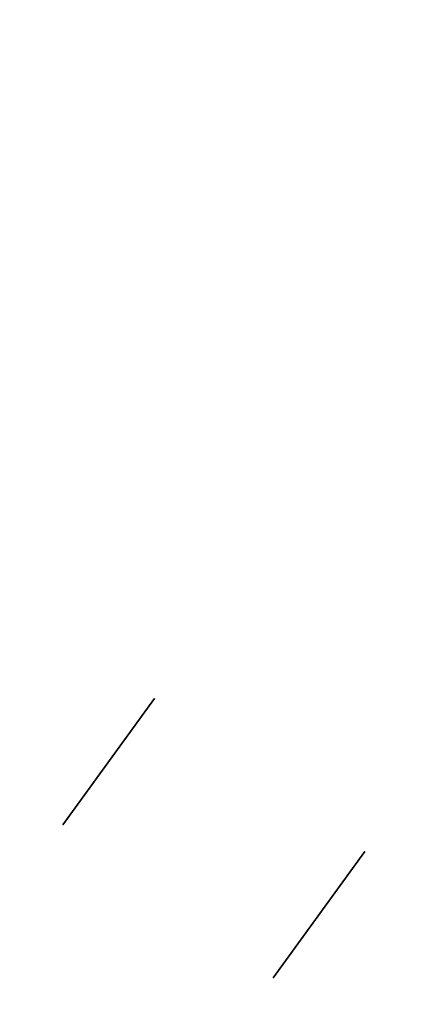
# Model space of a CAD drawing. Header units: millimetres. Extents: x 390 to 1070, y -130 to 550.
# Tile 37 of 57: x 869 to 899, y 86 to 161. Entities that reach past the tile are written whole.
import ezdxf

# ---------------------------------------------------------------- set-up
doc = ezdxf.new("R2010")
doc.units = ezdxf.units.MM

msp = doc.modelspace()

# ---------------------------------------------------------------- linework, layer by layer
at = {"extrusion": (2.27273e-05, -3.59965e-06, 1)}
for points in [[(520.774, 277.983), (518.55, 270.713), (516.578, 263.371), (514.862, 255.965), (513.402, 248.504), (512.201, 240.997), (511.26, 233.453), (510.58, 225.882), (510.162, 218.291), (510.007, 210.69), (510.115, 203.089), (510.485, 195.495), (511.117, 187.919), (512.01, 180.37), (513.164, 172.856), (514.577, 165.386), (516.247, 157.969), (518.172, 150.615), (520.351, 143.331), (522.779, 136.127), (525.455, 129.012), (528.376, 121.993), (531.537, 115.079), (534.935, 108.278), (538.566, 101.599), (542.425, 95.049), (546.509, 88.637), (550.812, 82.369), (555.328, 76.254), (560.053, 70.299), (564.982, 64.51), (570.107, 58.896), (575.423, 53.461), (580.924, 48.214), (586.603, 43.159), (592.453, 38.304), (598.467, 33.654), (604.638, 29.215), (610.959, 24.991), (617.423, 20.989), (624.02, 17.212), (630.744, 13.665), (637.587, 10.352), (644.54, 7.279), (651.595, 4.447), (658.744, 1.86), (665.978, -0.478), (673.288, -2.564), (680.667, -4.397), (688.103, -5.974), (695.591, -7.292), (703.119, -8.352), (710.679, -9.15), (718.262, -9.687), (725.859, -9.962), (733.462, -9.974), (741.06, -9.723), (748.645, -9.21), (756.207, -8.435), (763.739, -7.399), (771.23, -6.104), (778.672, -4.551), (786.056, -2.741), (793.373, -0.678), (800.614, 1.637), (807.771, 4.201), (814.835, 7.011), (821.797, 10.063), (828.65, 13.354), (835.386, 16.88), (841.995, 20.636), (848.471, 24.618), (854.805, 28.822), (860.991, 33.242), (867.019, 37.873), (872.885, 42.71), (878.579, 47.746), (884.097, 52.976), (889.43, 58.394), (894.573, 63.993), (899.519, 69.766), (904.263, 75.706), (908.799, 81.807), (913.121, 88.061), (917.225, 94.461), (921.105, 100.998), (924.757, 107.666), (928.176, 114.456), (931.359, 121.36), (934.301, 128.369), (937, 135.477), (939.451, 142.673), (941.652, 149.95), (943.601, 157.298), (945.294, 164.709), (946.73, 172.175), (947.908, 179.685), (948.825, 187.232), (949.481, 194.806), (949.875, 202.398), (950.006, 209.999)], [(520.766, 277.984), (518.542, 270.714), (516.57, 263.372), (514.854, 255.966), (513.394, 248.505), (512.193, 240.999), (511.252, 233.455), (510.572, 225.883), (510.154, 218.292), (509.999, 210.691), (510.107, 203.09), (510.477, 195.497), (511.109, 187.921), (512.003, 180.371), (513.156, 172.857), (514.569, 165.387), (516.239, 157.971), (518.164, 150.616), (520.343, 143.333), (522.771, 136.129), (525.447, 129.013), (528.368, 121.994), (531.529, 115.08), (534.927, 108.279), (538.558, 101.6), (542.417, 95.051), (546.501, 88.638), (550.804, 82.371), (555.32, 76.256), (560.046, 70.3), (564.974, 64.512), (570.099, 58.897), (575.415, 53.462), (580.916, 48.215), (586.595, 43.161), (592.445, 38.306), (598.459, 33.656), (604.63, 29.216), (610.952, 24.992), (617.415, 20.99), (624.012, 17.213), (630.737, 13.666), (637.579, 10.354), (644.532, 7.28), (651.588, 4.448), (658.736, 1.862), (665.97, -0.476), (673.281, -2.563), (680.659, -4.396), (688.096, -5.972), (695.583, -7.291), (703.111, -8.35), (710.671, -9.149), (718.254, -9.686), (725.852, -9.961), (733.454, -9.973), (741.052, -9.722), (748.637, -9.209), (756.2, -8.434), (763.731, -7.398), (771.222, -6.103), (778.664, -4.55), (786.048, -2.74), (793.365, -0.676), (800.606, 1.639), (807.763, 4.203), (814.827, 7.012), (821.789, 10.064), (828.642, 13.355), (835.378, 16.881), (841.987, 20.637), (848.463, 24.619), (854.797, 28.823), (860.983, 33.243), (867.011, 37.874), (872.877, 42.711), (878.571, 47.747), (884.089, 52.978), (889.422, 58.395), (894.565, 63.994), (899.511, 69.767), (904.255, 75.708), (908.791, 81.808), (913.113, 88.062), (917.217, 94.462), (921.097, 100.999), (924.749, 107.667), (928.168, 114.457), (931.351, 121.361), (934.294, 128.371), (936.992, 135.478), (939.443, 142.674), (941.644, 149.951), (943.593, 157.299), (945.286, 164.711), (946.722, 172.176), (947.9, 179.686), (948.817, 187.233), (949.473, 194.807), (949.867, 202.399), (949.998, 210)]]:
    msp.add_lwpolyline(points, dxfattribs=at)
at = {"extrusion": (-2.27273e-05, 3.59965e-06, 1)}
for points in [[(949.994, 210.001), (949.863, 202.4), (949.469, 194.808), (948.813, 187.234), (947.896, 179.687), (946.718, 172.177), (945.282, 164.711), (943.589, 157.3), (941.64, 149.951), (939.439, 142.675), (936.988, 135.479), (934.29, 128.371), (931.347, 121.362), (928.164, 114.458), (924.745, 107.668), (921.093, 101), (917.213, 94.463), (913.109, 88.063), (908.787, 81.809), (904.251, 75.708), (899.507, 69.768), (894.561, 63.995), (889.418, 58.396), (884.085, 52.978), (878.567, 47.748), (872.873, 42.712), (867.007, 37.875), (860.979, 33.244), (854.793, 28.824), (848.459, 24.62), (841.983, 20.638), (835.374, 16.881), (828.638, 13.356), (821.785, 10.065), (814.823, 7.013), (807.759, 4.203), (800.602, 1.639), (793.361, -0.676), (786.044, -2.739), (778.66, -4.549), (771.218, -6.102), (763.727, -7.398), (756.196, -8.433), (748.633, -9.208), (741.048, -9.721), (733.45, -9.972), (725.848, -9.96), (718.25, -9.685), (710.667, -9.148), (703.107, -8.35), (695.579, -7.291), (688.092, -5.972), (680.655, -4.395), (673.277, -2.562), (665.966, -0.476), (658.732, 1.862), (651.584, 4.449), (644.528, 7.28), (637.575, 10.354), (630.733, 13.667), (624.008, 17.213), (617.411, 20.99), (610.948, 24.993), (604.626, 29.217), (598.455, 33.656), (592.441, 38.306), (586.591, 43.161), (580.912, 48.216), (575.411, 53.463), (570.095, 58.897), (564.97, 64.512), (560.042, 70.301), (555.316, 76.256), (550.8, 82.371), (546.497, 88.639), (542.413, 95.051), (538.554, 101.601), (534.923, 108.28), (531.525, 115.081), (528.364, 121.995), (525.443, 129.014), (522.767, 136.129), (520.339, 143.333), (518.16, 150.617), (516.235, 157.971), (514.565, 165.388), (513.152, 172.858), (511.999, 180.372), (511.105, 187.921), (510.473, 195.497), (510.103, 203.091), (509.995, 210.692), (510.15, 218.293), (510.568, 225.884), (511.248, 233.455), (512.189, 240.999), (513.39, 248.506), (514.85, 255.967), (516.566, 263.373), (518.538, 270.715), (520.762, 277.985)], [(950.002, 210), (949.871, 202.399), (949.477, 194.806), (948.821, 187.233), (947.904, 179.686), (946.726, 172.175), (945.29, 164.71), (943.597, 157.299), (941.648, 149.95), (939.447, 142.674), (936.996, 135.477), (934.297, 128.37), (931.355, 121.36), (928.172, 114.456), (924.753, 107.666), (921.101, 100.999), (917.221, 94.461), (913.117, 88.062), (908.795, 81.808), (904.259, 75.707), (899.515, 69.766), (894.569, 63.993), (889.426, 58.395), (884.093, 52.977), (878.575, 47.747), (872.881, 42.71), (867.015, 37.874), (860.987, 33.243), (854.801, 28.822), (848.467, 24.619), (841.991, 20.636), (835.382, 16.88), (828.646, 13.355), (821.793, 10.064), (814.831, 7.012), (807.767, 4.202), (800.61, 1.638), (793.369, -0.677), (786.052, -2.741), (778.668, -4.55), (771.226, -6.104), (763.735, -7.399), (756.203, -8.435), (748.641, -9.209), (741.056, -9.722), (733.458, -9.973), (725.855, -9.961), (718.258, -9.687), (710.675, -9.15), (703.115, -8.351), (695.587, -7.292), (688.099, -5.973), (680.663, -4.396), (673.284, -2.564), (665.974, -0.477), (658.74, 1.861), (651.591, 4.447), (644.536, 7.279), (637.583, 10.353), (630.74, 13.665), (624.016, 17.212), (617.419, 20.989), (610.955, 24.992), (604.634, 29.215), (598.463, 33.655), (592.449, 38.305), (586.599, 43.16), (580.92, 48.214), (575.419, 53.462), (570.103, 58.896), (564.978, 64.511), (560.049, 70.3), (555.324, 76.255), (550.808, 82.37), (546.505, 88.638), (542.421, 95.05), (538.562, 101.6), (534.931, 108.279), (531.533, 115.079), (528.372, 121.993), (525.451, 129.012), (522.775, 136.128), (520.347, 143.332), (518.168, 150.615), (516.243, 157.97), (514.573, 165.386), (513.16, 172.856), (512.006, 180.371), (511.113, 187.92), (510.481, 195.496), (510.111, 203.089), (510.003, 210.691), (510.158, 218.292), (510.576, 225.882), (511.256, 233.454), (512.197, 240.998), (513.398, 248.505), (514.858, 255.966), (516.574, 263.371), (518.546, 270.714), (520.77, 277.983)]]:
    msp.add_lwpolyline(points, dxfattribs=at)
for points in [[(879.15, 109.053), (872.096, 99.345)], [(872.096, 99.345), (879.15, 109.053)], [(872.096, 99.345), (879.15, 109.053)], [(872.096, 99.345), (879.15, 109.053)], [(879.15, 109.053), (872.096, 99.345)], [(879.15, 109.053), (872.096, 99.345)], [(888.277, 87.589), (895.33, 97.297)], [(888.277, 87.589), (895.33, 97.297)], [(888.277, 87.589), (895.33, 97.297)], [(888.277, 87.589), (895.33, 97.297)], [(888.277, 87.589), (895.33, 97.297)], [(888.277, 87.589), (895.33, 97.297)], [(895.33, 97.297), (888.277, 87.589)], [(895.33, 97.297), (888.277, 87.589)], [(895.33, 97.297), (888.277, 87.589)]]:
    msp.add_lwpolyline(points)
at = {"extrusion": (1, 0, 0)}
for points in [[(109.053, -348.005), (109.053, -398.005)], [(109.053, 221.995), (109.053, 171.995)], [(104.199, 221.995), (104.199, 171.995)], [(104.199, -348.005), (104.199, -398.005)], [(99.345, 171.995), (99.345, 221.995)], [(99.345, -398.005), (99.345, -348.005)], [(97.297, 251.995), (97.297, 241.995)], [(97.297, -418.005), (97.297, -428.005)], [(92.443, 251.995), (92.443, 241.995)], [(92.443, -418.005), (92.443, -428.005)], [(87.589, 241.995), (87.589, 251.995)], [(87.589, -428.005), (87.589, -418.005)]]:
    msp.add_lwpolyline(points, dxfattribs=at)
at = {"extrusion": (0.587785, 0.809017, -3.98784e-15)}
msp.add_lwpolyline([(-667.148, -328.005), (-666.465, -328.017), (-665.783, -328.052), (-665.102, -328.11), (-664.424, -328.191), (-663.749, -328.296), (-663.078, -328.423), (-662.412, -328.574), (-661.752, -328.747), (-661.097, -328.942), (-660.45, -329.16), (-659.81, -329.399), (-659.179, -329.661), (-658.558, -329.944), (-657.946, -330.247), (-657.345, -330.572), (-656.756, -330.917), (-656.178, -331.281), (-655.614, -331.666), (-655.063, -332.069), (-654.526, -332.491), (-654.003, -332.931), (-653.496, -333.388), (-653.005, -333.863), (-652.531, -334.354), (-652.073, -334.861), (-651.633, -335.383), (-651.211, -335.92), (-650.808, -336.471), (-650.424, -337.036), (-650.059, -337.613), (-649.714, -338.203), (-649.39, -338.804), (-649.086, -339.415), (-648.803, -340.037), (-648.542, -340.668), (-648.302, -341.307), (-648.085, -341.955), (-647.889, -342.609), (-647.716, -343.27), (-647.566, -343.936), (-647.438, -344.607), (-647.334, -345.282), (-647.252, -345.96), (-647.194, -346.64), (-647.159, -347.322), (-647.148, -348.005)], dxfattribs=at)
at = {"extrusion": (0.587785, 0.809017, 6.9211e-15)}
msp.add_lwpolyline([(-647.148, 171.995), (-647.159, 171.312), (-647.194, 170.63), (-647.252, 169.95), (-647.334, 169.272), (-647.438, 168.597), (-647.566, 167.926), (-647.716, 167.26), (-647.889, 166.599), (-648.085, 165.945), (-648.302, 165.297), (-648.542, 164.658), (-648.803, 164.027), (-649.086, 163.405), (-649.39, 162.794), (-649.714, 162.193), (-650.059, 161.603), (-650.424, 161.026), (-650.808, 160.461), (-651.211, 159.91), (-651.633, 159.373), (-652.073, 158.851), (-652.531, 158.344), (-653.005, 157.853), (-653.496, 157.378), (-654.003, 156.921), (-654.526, 156.481), (-655.063, 156.059), (-655.614, 155.656), (-656.178, 155.271), (-656.756, 154.907), (-657.345, 154.562), (-657.946, 154.237), (-658.558, 153.934), (-659.179, 153.651), (-659.81, 153.389), (-660.45, 153.15), (-661.097, 152.932), (-661.752, 152.737), (-662.412, 152.564), (-663.078, 152.413), (-663.749, 152.286), (-664.424, 152.181), (-665.102, 152.1), (-665.783, 152.042), (-666.465, 152.007), (-667.148, 151.995)], dxfattribs=at)
at = {"extrusion": (0.587785, 0.809017, 5.61593e-15)}
msp.add_lwpolyline([(-667.148, 241.995), (-666.465, 241.983), (-665.783, 241.948), (-665.102, 241.89), (-664.424, 241.809), (-663.749, 241.704), (-663.078, 241.577), (-662.412, 241.426), (-661.752, 241.253), (-661.097, 241.058), (-660.45, 240.84), (-659.81, 240.601), (-659.179, 240.339), (-658.558, 240.056), (-657.946, 239.753), (-657.345, 239.428), (-656.756, 239.083), (-656.178, 238.719), (-655.614, 238.334), (-655.063, 237.931), (-654.526, 237.509), (-654.003, 237.069), (-653.496, 236.612), (-653.005, 236.137), (-652.531, 235.646), (-652.073, 235.139), (-651.633, 234.617), (-651.211, 234.08), (-650.808, 233.529), (-650.424, 232.964), (-650.059, 232.387), (-649.714, 231.797), (-649.39, 231.196), (-649.086, 230.585), (-648.803, 229.963), (-648.542, 229.332), (-648.302, 228.693), (-648.085, 228.045), (-647.889, 227.391), (-647.716, 226.73), (-647.566, 226.064), (-647.438, 225.393), (-647.334, 224.718), (-647.252, 224.04), (-647.194, 223.36), (-647.159, 222.678), (-647.148, 221.995)], dxfattribs=at)
at = {"extrusion": (0.587785, 0.809017, -1.74771e-14)}
msp.add_lwpolyline([(-647.148, -398.005), (-647.159, -398.688), (-647.194, -399.37), (-647.252, -400.05), (-647.334, -400.728), (-647.438, -401.403), (-647.566, -402.074), (-647.716, -402.74), (-647.889, -403.401), (-648.085, -404.055), (-648.302, -404.703), (-648.542, -405.342), (-648.803, -405.973), (-649.086, -406.595), (-649.39, -407.206), (-649.714, -407.807), (-650.059, -408.397), (-650.424, -408.974), (-650.808, -409.539), (-651.211, -410.09), (-651.633, -410.627), (-652.073, -411.149), (-652.531, -411.656), (-653.005, -412.147), (-653.496, -412.622), (-654.003, -413.079), (-654.526, -413.519), (-655.063, -413.941), (-655.614, -414.344), (-656.178, -414.729), (-656.756, -415.093), (-657.345, -415.438), (-657.946, -415.763), (-658.558, -416.066), (-659.179, -416.349), (-659.81, -416.611), (-660.45, -416.85), (-661.097, -417.068), (-661.752, -417.263), (-662.412, -417.436), (-663.078, -417.587), (-663.749, -417.714), (-664.424, -417.819), (-665.102, -417.9), (-665.783, -417.958), (-666.465, -417.993), (-667.148, -418.005)], dxfattribs=at)
at = {"extrusion": (0.587785, 0.809017, 4.72804e-16)}
msp.add_lwpolyline([(-667.148, -328.005), (-666.465, -328.017), (-665.783, -328.052), (-665.102, -328.11), (-664.424, -328.191), (-663.749, -328.296), (-663.078, -328.423), (-662.412, -328.574), (-661.752, -328.747), (-661.097, -328.942), (-660.45, -329.16), (-659.81, -329.399), (-659.179, -329.661), (-658.558, -329.944), (-657.946, -330.247), (-657.345, -330.572), (-656.756, -330.917), (-656.178, -331.281), (-655.614, -331.666), (-655.063, -332.069), (-654.526, -332.491), (-654.003, -332.931), (-653.496, -333.388), (-653.005, -333.863), (-652.531, -334.354), (-652.073, -334.861), (-651.633, -335.383), (-651.211, -335.92), (-650.808, -336.471), (-650.424, -337.036), (-650.059, -337.613), (-649.714, -338.203), (-649.39, -338.804), (-649.086, -339.415), (-648.803, -340.037), (-648.542, -340.668), (-648.302, -341.307), (-648.085, -341.955), (-647.889, -342.609), (-647.716, -343.27), (-647.566, -343.936), (-647.438, -344.607), (-647.334, -345.282), (-647.252, -345.96), (-647.194, -346.64), (-647.159, -347.322), (-647.148, -348.005)], dxfattribs=at)
at = {"extrusion": (0.587785, 0.809017, 5.40072e-15)}
msp.add_lwpolyline([(-647.148, 171.995), (-647.159, 171.312), (-647.194, 170.63), (-647.252, 169.95), (-647.334, 169.272), (-647.438, 168.597), (-647.566, 167.926), (-647.716, 167.26), (-647.889, 166.599), (-648.085, 165.945), (-648.302, 165.297), (-648.542, 164.658), (-648.803, 164.027), (-649.086, 163.405), (-649.39, 162.794), (-649.714, 162.193), (-650.059, 161.603), (-650.424, 161.026), (-650.808, 160.461), (-651.211, 159.91), (-651.633, 159.373), (-652.073, 158.851), (-652.531, 158.344), (-653.005, 157.853), (-653.496, 157.378), (-654.003, 156.921), (-654.526, 156.481), (-655.063, 156.059), (-655.614, 155.656), (-656.178, 155.271), (-656.756, 154.907), (-657.345, 154.562), (-657.946, 154.237), (-658.558, 153.934), (-659.179, 153.651), (-659.81, 153.389), (-660.45, 153.15), (-661.097, 152.932), (-661.752, 152.737), (-662.412, 152.564), (-663.078, 152.413), (-663.749, 152.286), (-664.424, 152.181), (-665.102, 152.1), (-665.783, 152.042), (-666.465, 152.007), (-667.148, 151.995)], dxfattribs=at)
at = {"extrusion": (0.587785, 0.809017, -2.49174e-15)}
msp.add_lwpolyline([(-667.148, 241.995), (-666.465, 241.983), (-665.783, 241.948), (-665.102, 241.89), (-664.424, 241.809), (-663.749, 241.704), (-663.078, 241.577), (-662.412, 241.426), (-661.752, 241.253), (-661.097, 241.058), (-660.45, 240.84), (-659.81, 240.601), (-659.179, 240.339), (-658.558, 240.056), (-657.946, 239.753), (-657.345, 239.428), (-656.756, 239.083), (-656.178, 238.719), (-655.614, 238.334), (-655.063, 237.931), (-654.526, 237.509), (-654.003, 237.069), (-653.496, 236.612), (-653.005, 236.137), (-652.531, 235.646), (-652.073, 235.139), (-651.633, 234.617), (-651.211, 234.08), (-650.808, 233.529), (-650.424, 232.964), (-650.059, 232.387), (-649.714, 231.797), (-649.39, 231.196), (-649.086, 230.585), (-648.803, 229.963), (-648.542, 229.332), (-648.302, 228.693), (-648.085, 228.045), (-647.889, 227.391), (-647.716, 226.73), (-647.566, 226.064), (-647.438, 225.393), (-647.334, 224.718), (-647.252, 224.04), (-647.194, 223.36), (-647.159, 222.678), (-647.148, 221.995)], dxfattribs=at)
at = {"extrusion": (0.587785, 0.809017, 1.76169e-15)}
msp.add_lwpolyline([(-647.148, -398.005), (-647.159, -398.688), (-647.194, -399.37), (-647.252, -400.05), (-647.334, -400.728), (-647.438, -401.403), (-647.566, -402.074), (-647.716, -402.74), (-647.889, -403.401), (-648.085, -404.055), (-648.302, -404.703), (-648.542, -405.342), (-648.803, -405.973), (-649.086, -406.595), (-649.39, -407.206), (-649.714, -407.807), (-650.059, -408.397), (-650.424, -408.974), (-650.808, -409.539), (-651.211, -410.09), (-651.633, -410.627), (-652.073, -411.149), (-652.531, -411.656), (-653.005, -412.147), (-653.496, -412.622), (-654.003, -413.079), (-654.526, -413.519), (-655.063, -413.941), (-655.614, -414.344), (-656.178, -414.729), (-656.756, -415.093), (-657.345, -415.438), (-657.946, -415.763), (-658.558, -416.066), (-659.179, -416.349), (-659.81, -416.611), (-660.45, -416.85), (-661.097, -417.068), (-661.752, -417.263), (-662.412, -417.436), (-663.078, -417.587), (-663.749, -417.714), (-664.424, -417.819), (-665.102, -417.9), (-665.783, -417.958), (-666.465, -417.993), (-667.148, -418.005)], dxfattribs=at)
at = {"extrusion": (0.587785, 0.809017, 7.108e-15)}
msp.add_lwpolyline([(-647.148, -348.005), (-647.159, -347.322), (-647.194, -346.64), (-647.252, -345.96), (-647.334, -345.282), (-647.438, -344.607), (-647.566, -343.936), (-647.716, -343.27), (-647.889, -342.609), (-648.085, -341.955), (-648.302, -341.307), (-648.542, -340.668), (-648.803, -340.037), (-649.086, -339.415), (-649.39, -338.804), (-649.714, -338.203), (-650.059, -337.613), (-650.424, -337.036), (-650.808, -336.471), (-651.211, -335.92), (-651.633, -335.383), (-652.073, -334.861), (-652.531, -334.354), (-653.005, -333.863), (-653.496, -333.388), (-654.003, -332.931), (-654.526, -332.491), (-655.063, -332.069), (-655.614, -331.666), (-656.178, -331.281), (-656.756, -330.917), (-657.345, -330.572), (-657.946, -330.247), (-658.558, -329.944), (-659.179, -329.661), (-659.81, -329.399), (-660.45, -329.16), (-661.097, -328.942), (-661.752, -328.747), (-662.412, -328.574), (-663.078, -328.423), (-663.749, -328.296), (-664.424, -328.191), (-665.102, -328.11), (-665.783, -328.052), (-666.465, -328.017), (-667.148, -328.005)], dxfattribs=at)
at = {"extrusion": (0.587785, 0.809017, 5.29459e-15)}
msp.add_lwpolyline([(-667.148, 151.995), (-666.465, 152.007), (-665.783, 152.042), (-665.102, 152.1), (-664.424, 152.181), (-663.749, 152.286), (-663.078, 152.413), (-662.412, 152.564), (-661.752, 152.737), (-661.097, 152.932), (-660.45, 153.15), (-659.81, 153.389), (-659.179, 153.651), (-658.558, 153.934), (-657.946, 154.237), (-657.345, 154.562), (-656.756, 154.907), (-656.178, 155.271), (-655.614, 155.656), (-655.063, 156.059), (-654.526, 156.481), (-654.003, 156.921), (-653.496, 157.378), (-653.005, 157.853), (-652.531, 158.344), (-652.073, 158.851), (-651.633, 159.373), (-651.211, 159.91), (-650.808, 160.461), (-650.424, 161.026), (-650.059, 161.603), (-649.714, 162.193), (-649.39, 162.794), (-649.086, 163.405), (-648.803, 164.027), (-648.542, 164.658), (-648.302, 165.297), (-648.085, 165.945), (-647.889, 166.599), (-647.716, 167.26), (-647.566, 167.926), (-647.438, 168.597), (-647.334, 169.272), (-647.252, 169.95), (-647.194, 170.63), (-647.159, 171.312), (-647.148, 171.995)], dxfattribs=at)
at = {"extrusion": (0.587785, 0.809017, 1.76449e-14)}
msp.add_lwpolyline([(-647.148, 221.995), (-647.159, 222.678), (-647.194, 223.36), (-647.252, 224.04), (-647.334, 224.718), (-647.438, 225.393), (-647.566, 226.064), (-647.716, 226.73), (-647.889, 227.391), (-648.085, 228.045), (-648.302, 228.693), (-648.542, 229.332), (-648.803, 229.963), (-649.086, 230.585), (-649.39, 231.196), (-649.714, 231.797), (-650.059, 232.387), (-650.424, 232.964), (-650.808, 233.529), (-651.211, 234.08), (-651.633, 234.617), (-652.073, 235.139), (-652.531, 235.646), (-653.005, 236.137), (-653.496, 236.612), (-654.003, 237.069), (-654.526, 237.509), (-655.063, 237.931), (-655.614, 238.334), (-656.178, 238.719), (-656.756, 239.083), (-657.345, 239.428), (-657.946, 239.753), (-658.558, 240.056), (-659.179, 240.339), (-659.81, 240.601), (-660.45, 240.84), (-661.097, 241.058), (-661.752, 241.253), (-662.412, 241.426), (-663.078, 241.577), (-663.749, 241.704), (-664.424, 241.809), (-665.102, 241.89), (-665.783, 241.948), (-666.465, 241.983), (-667.148, 241.995)], dxfattribs=at)
at = {"extrusion": (0.587785, 0.809017, 1.49423e-15)}
msp.add_lwpolyline([(-667.148, -418.005), (-666.465, -417.993), (-665.783, -417.958), (-665.102, -417.9), (-664.424, -417.819), (-663.749, -417.714), (-663.078, -417.587), (-662.412, -417.436), (-661.752, -417.263), (-661.097, -417.068), (-660.45, -416.85), (-659.81, -416.611), (-659.179, -416.349), (-658.558, -416.066), (-657.946, -415.763), (-657.345, -415.438), (-656.756, -415.093), (-656.178, -414.729), (-655.614, -414.344), (-655.063, -413.941), (-654.526, -413.519), (-654.003, -413.079), (-653.496, -412.622), (-653.005, -412.147), (-652.531, -411.656), (-652.073, -411.149), (-651.633, -410.627), (-651.211, -410.09), (-650.808, -409.539), (-650.424, -408.974), (-650.059, -408.397), (-649.714, -407.807), (-649.39, -407.206), (-649.086, -406.595), (-648.803, -405.973), (-648.542, -405.342), (-648.302, -404.703), (-648.085, -404.055), (-647.889, -403.401), (-647.716, -402.74), (-647.566, -402.074), (-647.438, -401.403), (-647.334, -400.728), (-647.252, -400.05), (-647.194, -399.37), (-647.159, -398.688), (-647.148, -398.005)], dxfattribs=at)
at = {"extrusion": (0.587785, 0.809017, 3.14196e-15)}
msp.add_lwpolyline([(-707.148, -288.005), (-707.124, -289.371), (-707.054, -290.735), (-706.938, -292.096), (-706.775, -293.452), (-706.566, -294.801), (-706.311, -296.143), (-706.01, -297.476), (-705.664, -298.797), (-705.273, -300.106), (-704.838, -301.4), (-704.359, -302.679), (-703.836, -303.941), (-703.27, -305.184), (-702.663, -306.408), (-702.014, -307.609), (-701.324, -308.788), (-700.595, -309.943), (-699.826, -311.072), (-699.02, -312.174), (-698.176, -313.249), (-697.296, -314.293), (-696.381, -315.307), (-695.432, -316.289), (-694.45, -317.238), (-693.436, -318.154), (-692.391, -319.033), (-691.317, -319.877), (-690.215, -320.684), (-689.086, -321.452), (-687.931, -322.182), (-686.752, -322.871), (-685.55, -323.52), (-684.327, -324.128), (-683.084, -324.693), (-681.822, -325.216), (-680.543, -325.695), (-679.248, -326.131), (-677.939, -326.522), (-676.618, -326.868), (-675.286, -327.168), (-673.944, -327.423), (-672.594, -327.632), (-671.238, -327.795), (-669.877, -327.912), (-668.513, -327.982), (-667.148, -328.005)], dxfattribs=at)
at = {"extrusion": (0.587785, 0.809017, -5.11864e-16)}
msp.add_lwpolyline([(-667.148, 151.995), (-668.513, 151.972), (-669.877, 151.902), (-671.238, 151.785), (-672.594, 151.622), (-673.944, 151.413), (-675.286, 151.158), (-676.618, 150.858), (-677.939, 150.512), (-679.248, 150.121), (-680.543, 149.685), (-681.822, 149.206), (-683.084, 148.683), (-684.327, 148.118), (-685.55, 147.51), (-686.752, 146.861), (-687.931, 146.172), (-689.086, 145.442), (-690.215, 144.674), (-691.317, 143.867), (-692.391, 143.023), (-693.436, 142.144), (-694.45, 141.228), (-695.432, 140.279), (-696.381, 139.297), (-697.296, 138.283), (-698.176, 137.239), (-699.02, 136.164), (-699.826, 135.062), (-700.595, 133.933), (-701.324, 132.778), (-702.014, 131.599), (-702.663, 130.398), (-703.27, 129.174), (-703.836, 127.931), (-704.359, 126.669), (-704.838, 125.39), (-705.273, 124.096), (-705.664, 122.787), (-706.01, 121.466), (-706.311, 120.133), (-706.566, 118.791), (-706.775, 117.442), (-706.938, 116.086), (-707.054, 114.725), (-707.124, 113.361), (-707.148, 111.995)], dxfattribs=at)
at = {"extrusion": (0.587785, 0.809017, 1.9086e-16)}
msp.add_lwpolyline([(-687.148, 271.995), (-686.465, 271.983), (-685.783, 271.948), (-685.102, 271.89), (-684.424, 271.809), (-683.749, 271.704), (-683.078, 271.577), (-682.412, 271.426), (-681.752, 271.253), (-681.097, 271.058), (-680.45, 270.84), (-679.81, 270.601), (-679.179, 270.339), (-678.558, 270.056), (-677.946, 269.753), (-677.345, 269.428), (-676.756, 269.083), (-676.178, 268.719), (-675.614, 268.334), (-675.063, 267.931), (-674.526, 267.509), (-674.003, 267.069), (-673.496, 266.612), (-673.005, 266.137), (-672.531, 265.646), (-672.073, 265.139), (-671.633, 264.617), (-671.211, 264.08), (-670.808, 263.529), (-670.424, 262.964), (-670.059, 262.387), (-669.714, 261.797), (-669.39, 261.196), (-669.086, 260.585), (-668.803, 259.963), (-668.542, 259.332), (-668.302, 258.693), (-668.085, 258.045), (-667.889, 257.391), (-667.716, 256.73), (-667.566, 256.064), (-667.438, 255.393), (-667.334, 254.718), (-667.252, 254.04), (-667.194, 253.36), (-667.159, 252.678), (-667.148, 251.995)], dxfattribs=at)
at = {"extrusion": (0.587785, 0.809017, -1.77061e-15)}
msp.add_lwpolyline([(-667.148, -428.005), (-667.159, -428.688), (-667.194, -429.37), (-667.252, -430.05), (-667.334, -430.728), (-667.438, -431.403), (-667.566, -432.074), (-667.716, -432.74), (-667.889, -433.401), (-668.085, -434.055), (-668.302, -434.703), (-668.542, -435.342), (-668.803, -435.973), (-669.086, -436.595), (-669.39, -437.206), (-669.714, -437.807), (-670.059, -438.397), (-670.424, -438.974), (-670.808, -439.539), (-671.211, -440.09), (-671.633, -440.627), (-672.073, -441.149), (-672.531, -441.656), (-673.005, -442.147), (-673.496, -442.622), (-674.003, -443.079), (-674.526, -443.519), (-675.063, -443.941), (-675.614, -444.344), (-676.178, -444.729), (-676.756, -445.093), (-677.345, -445.438), (-677.946, -445.763), (-678.558, -446.066), (-679.179, -446.349), (-679.81, -446.611), (-680.45, -446.85), (-681.097, -447.068), (-681.752, -447.263), (-682.412, -447.436), (-683.078, -447.587), (-683.749, -447.714), (-684.424, -447.819), (-685.102, -447.9), (-685.783, -447.958), (-686.465, -447.993), (-687.148, -448.005)], dxfattribs=at)
at = {"extrusion": (0.587785, 0.809017, 3.89898e-15)}
msp.add_lwpolyline([(-667.148, -328.005), (-668.513, -327.982), (-669.877, -327.912), (-671.238, -327.795), (-672.594, -327.632), (-673.944, -327.423), (-675.286, -327.168), (-676.618, -326.868), (-677.939, -326.522), (-679.248, -326.131), (-680.543, -325.695), (-681.822, -325.216), (-683.084, -324.693), (-684.327, -324.128), (-685.55, -323.52), (-686.752, -322.871), (-687.931, -322.182), (-689.086, -321.452), (-690.215, -320.684), (-691.317, -319.877), (-692.391, -319.033), (-693.436, -318.154), (-694.45, -317.238), (-695.432, -316.289), (-696.381, -315.307), (-697.296, -314.293), (-698.176, -313.249), (-699.02, -312.174), (-699.826, -311.072), (-700.595, -309.943), (-701.324, -308.788), (-702.014, -307.609), (-702.663, -306.408), (-703.27, -305.184), (-703.836, -303.941), (-704.359, -302.679), (-704.838, -301.4), (-705.273, -300.106), (-705.664, -298.797), (-706.01, -297.476), (-706.311, -296.143), (-706.566, -294.801), (-706.775, -293.452), (-706.938, -292.096), (-707.054, -290.735), (-707.124, -289.371), (-707.148, -288.005)], dxfattribs=at)
at = {"extrusion": (0.587785, 0.809017, 2.35914e-16)}
msp.add_lwpolyline([(-707.148, 111.995), (-707.124, 113.361), (-707.054, 114.725), (-706.938, 116.086), (-706.775, 117.442), (-706.566, 118.791), (-706.311, 120.133), (-706.01, 121.466), (-705.664, 122.787), (-705.273, 124.096), (-704.838, 125.39), (-704.359, 126.669), (-703.836, 127.931), (-703.27, 129.174), (-702.663, 130.398), (-702.014, 131.599), (-701.324, 132.778), (-700.595, 133.933), (-699.826, 135.062), (-699.02, 136.164), (-698.176, 137.239), (-697.296, 138.283), (-696.381, 139.297), (-695.432, 140.279), (-694.45, 141.228), (-693.436, 142.144), (-692.391, 143.023), (-691.317, 143.867), (-690.215, 144.674), (-689.086, 145.442), (-687.931, 146.172), (-686.752, 146.861), (-685.55, 147.51), (-684.327, 148.118), (-683.084, 148.683), (-681.822, 149.206), (-680.543, 149.685), (-679.248, 150.121), (-677.939, 150.512), (-676.618, 150.858), (-675.286, 151.158), (-673.944, 151.413), (-672.594, 151.622), (-671.238, 151.785), (-669.877, 151.902), (-668.513, 151.972), (-667.148, 151.995)], dxfattribs=at)
at = {"extrusion": (0.587785, 0.809017, -3.45909e-15)}
msp.add_lwpolyline([(-687.148, 271.995), (-686.465, 271.983), (-685.783, 271.948), (-685.102, 271.89), (-684.424, 271.809), (-683.749, 271.704), (-683.078, 271.577), (-682.412, 271.426), (-681.752, 271.253), (-681.097, 271.058), (-680.45, 270.84), (-679.81, 270.601), (-679.179, 270.339), (-678.558, 270.056), (-677.946, 269.753), (-677.345, 269.428), (-676.756, 269.083), (-676.178, 268.719), (-675.614, 268.334), (-675.063, 267.931), (-674.526, 267.509), (-674.003, 267.069), (-673.496, 266.612), (-673.005, 266.137), (-672.531, 265.646), (-672.073, 265.139), (-671.633, 264.617), (-671.211, 264.08), (-670.808, 263.529), (-670.424, 262.964), (-670.059, 262.387), (-669.714, 261.797), (-669.39, 261.196), (-669.086, 260.585), (-668.803, 259.963), (-668.542, 259.332), (-668.302, 258.693), (-668.085, 258.045), (-667.889, 257.391), (-667.716, 256.73), (-667.566, 256.064), (-667.438, 255.393), (-667.334, 254.718), (-667.252, 254.04), (-667.194, 253.36), (-667.159, 252.678), (-667.148, 251.995)], dxfattribs=at)
at = {"extrusion": (0.587785, 0.809017, 4.32026e-15)}
msp.add_lwpolyline([(-667.148, -428.005), (-667.159, -428.688), (-667.194, -429.37), (-667.252, -430.05), (-667.334, -430.728), (-667.438, -431.403), (-667.566, -432.074), (-667.716, -432.74), (-667.889, -433.401), (-668.085, -434.055), (-668.302, -434.703), (-668.542, -435.342), (-668.803, -435.973), (-669.086, -436.595), (-669.39, -437.206), (-669.714, -437.807), (-670.059, -438.397), (-670.424, -438.974), (-670.808, -439.539), (-671.211, -440.09), (-671.633, -440.627), (-672.073, -441.149), (-672.531, -441.656), (-673.005, -442.147), (-673.496, -442.622), (-674.003, -443.079), (-674.526, -443.519), (-675.063, -443.941), (-675.614, -444.344), (-676.178, -444.729), (-676.756, -445.093), (-677.345, -445.438), (-677.946, -445.763), (-678.558, -446.066), (-679.179, -446.349), (-679.81, -446.611), (-680.45, -446.85), (-681.097, -447.068), (-681.752, -447.263), (-682.412, -447.436), (-683.078, -447.587), (-683.749, -447.714), (-684.424, -447.819), (-685.102, -447.9), (-685.783, -447.958), (-686.465, -447.993), (-687.148, -448.005)], dxfattribs=at)
at = {"extrusion": (0.587785, 0.809017, -9.76277e-16)}
msp.add_lwpolyline([(-667.148, -328.005), (-668.513, -327.982), (-669.877, -327.912), (-671.238, -327.795), (-672.594, -327.632), (-673.944, -327.423), (-675.286, -327.168), (-676.618, -326.868), (-677.939, -326.522), (-679.248, -326.131), (-680.543, -325.695), (-681.822, -325.216), (-683.084, -324.693), (-684.327, -324.128), (-685.55, -323.52), (-686.752, -322.871), (-687.931, -322.182), (-689.086, -321.452), (-690.215, -320.684), (-691.317, -319.877), (-692.391, -319.033), (-693.436, -318.154), (-694.45, -317.238), (-695.432, -316.289), (-696.381, -315.307), (-697.296, -314.293), (-698.176, -313.249), (-699.02, -312.174), (-699.826, -311.072), (-700.595, -309.943), (-701.324, -308.788), (-702.014, -307.609), (-702.663, -306.408), (-703.27, -305.184), (-703.836, -303.941), (-704.359, -302.679), (-704.838, -301.4), (-705.273, -300.106), (-705.664, -298.797), (-706.01, -297.476), (-706.311, -296.143), (-706.566, -294.801), (-706.775, -293.452), (-706.938, -292.096), (-707.054, -290.735), (-707.124, -289.371), (-707.148, -288.005)], dxfattribs=at)
at = {"extrusion": (0.587785, 0.809017, -3.97945e-16)}
msp.add_lwpolyline([(-707.148, 111.995), (-707.124, 113.361), (-707.054, 114.725), (-706.938, 116.086), (-706.775, 117.442), (-706.566, 118.791), (-706.311, 120.133), (-706.01, 121.466), (-705.664, 122.787), (-705.273, 124.096), (-704.838, 125.39), (-704.359, 126.669), (-703.836, 127.931), (-703.27, 129.174), (-702.663, 130.398), (-702.014, 131.599), (-701.324, 132.778), (-700.595, 133.933), (-699.826, 135.062), (-699.02, 136.164), (-698.176, 137.239), (-697.296, 138.283), (-696.381, 139.297), (-695.432, 140.279), (-694.45, 141.228), (-693.436, 142.144), (-692.391, 143.023), (-691.317, 143.867), (-690.215, 144.674), (-689.086, 145.442), (-687.931, 146.172), (-686.752, 146.861), (-685.55, 147.51), (-684.327, 148.118), (-683.084, 148.683), (-681.822, 149.206), (-680.543, 149.685), (-679.248, 150.121), (-677.939, 150.512), (-676.618, 150.858), (-675.286, 151.158), (-673.944, 151.413), (-672.594, 151.622), (-671.238, 151.785), (-669.877, 151.902), (-668.513, 151.972), (-667.148, 151.995)], dxfattribs=at)
at = {"extrusion": (0.587785, 0.809017, -7.28321e-15)}
msp.add_lwpolyline([(-667.148, 251.995), (-667.159, 252.678), (-667.194, 253.36), (-667.252, 254.04), (-667.334, 254.718), (-667.438, 255.393), (-667.566, 256.064), (-667.716, 256.73), (-667.889, 257.391), (-668.085, 258.045), (-668.302, 258.693), (-668.542, 259.332), (-668.803, 259.963), (-669.086, 260.585), (-669.39, 261.196), (-669.714, 261.797), (-670.059, 262.387), (-670.424, 262.964), (-670.808, 263.529), (-671.211, 264.08), (-671.633, 264.617), (-672.073, 265.139), (-672.531, 265.646), (-673.005, 266.137), (-673.496, 266.612), (-674.003, 267.069), (-674.526, 267.509), (-675.063, 267.931), (-675.614, 268.334), (-676.178, 268.719), (-676.756, 269.083), (-677.345, 269.428), (-677.946, 269.753), (-678.558, 270.056), (-679.179, 270.339), (-679.81, 270.601), (-680.45, 270.84), (-681.097, 271.058), (-681.752, 271.253), (-682.412, 271.426), (-683.078, 271.577), (-683.749, 271.704), (-684.424, 271.809), (-685.102, 271.89), (-685.783, 271.948), (-686.465, 271.983), (-687.148, 271.995)], dxfattribs=at)
at = {"extrusion": (0.587785, 0.809017, -9.48816e-15)}
msp.add_lwpolyline([(-687.148, -448.005), (-686.465, -447.993), (-685.783, -447.958), (-685.102, -447.9), (-684.424, -447.819), (-683.749, -447.714), (-683.078, -447.587), (-682.412, -447.436), (-681.752, -447.263), (-681.097, -447.068), (-680.45, -446.85), (-679.81, -446.611), (-679.179, -446.349), (-678.558, -446.066), (-677.946, -445.763), (-677.345, -445.438), (-676.756, -445.093), (-676.178, -444.729), (-675.614, -444.344), (-675.063, -443.941), (-674.526, -443.519), (-674.003, -443.079), (-673.496, -442.622), (-673.005, -442.147), (-672.531, -441.656), (-672.073, -441.149), (-671.633, -440.627), (-671.211, -440.09), (-670.808, -439.539), (-670.424, -438.974), (-670.059, -438.397), (-669.714, -437.807), (-669.39, -437.206), (-669.086, -436.595), (-668.803, -435.973), (-668.542, -435.342), (-668.302, -434.703), (-668.085, -434.055), (-667.889, -433.401), (-667.716, -432.74), (-667.566, -432.074), (-667.438, -431.403), (-667.334, -430.728), (-667.252, -430.05), (-667.194, -429.37), (-667.159, -428.688), (-667.148, -428.005)], dxfattribs=at)

doc.saveas('drawing.dxf')
